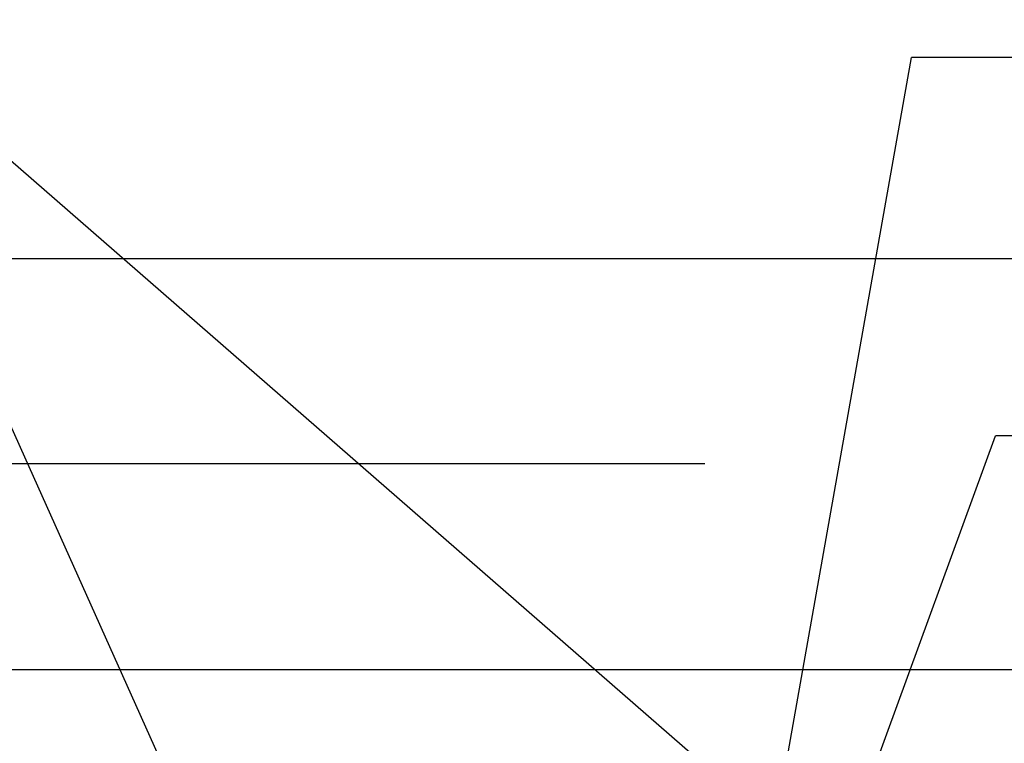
# Model space of a CAD drawing. Header units: millimetres. Extents: x -56303 to -45239, y -20463 to -4540.
# Tile 189 of 256: x -52029 to -51969, y -11594 to -11550. Entities that reach past the tile are written whole.
import ezdxf

# ---------------------------------------------------------------- set-up
doc = ezdxf.new("R2010")
doc.units = ezdxf.units.MM
doc.linetypes.add('ACAD_ISO02W100', pattern=[15, 12, -3])
for name, color, linetype in [('_HVAC_opis', 3, 'Continuous'), ('_HVAC_podkład', 8, 'Continuous'), ('FLUID-N1-80-NUM', 7, 'Continuous')]:
    doc.layers.add(name, color=color, linetype=linetype)
doc.styles.add('OPIS1', font='ROMANS.SHX', dxfattribs={"width": 0.9})
doc.dimstyles.new('wymiar', dxfattribs={"dimtxt": 8, "dimasz": 5, "dimexe": 0.1, "dimexo": 0.1, "dimgap": 1, "dimtad": 1, "dimdec": 0, "dimlfac": 10, "dimdsep": 46, "dimtxsty": 'OPIS1', "dimblk": 'OBLIQUE', "dimcen": 10, "dimclrd": 256, "dimclre": 256, "dimadec": 0, "dimazin": 0, "dimtfac": 1, "dimtdec": 0, "dimtmove": 0, "dimatfit": 3, "dimfxl": 1, "dimarcsym": 0})

# ---------------------------------------------------------------- blocks, each defined once
blk = doc.blocks.new('_Oblique')
at = {"color": 0, "linetype": 'ByBlock', "lineweight": -2}
blk.add_line((-0.5, -0.5), (0.5, 0.5), dxfattribs=at)

msp = doc.modelspace()

# ---------------------------------------------------------------- linework, layer by layer
at = {"layer": '_HVAC_opis'}
msp.add_line((-52092.169, -11504.235), (-51981.729, -11600.431), dxfattribs=at)
at = {"layer": '_HVAC_podkład', "linetype": 'ACAD_ISO02W100', "ltscale": 10}
msp.add_line((-49287.208, -11577.357), (-53857.52, -11577.357), dxfattribs=at)
at = {"layer": '_HVAC_podkład'}
for points in [[(-53403.444, -10579.357), (-53403.444, -11564.857), (-50408.444, -11564.857)], [(-53403.444, -11589.857), (-50438.444, -11589.857)]]:
    msp.add_lwpolyline(points, dxfattribs=at)
at = {"layer": 'FLUID-N1-80-NUM', "color": 3}
for p, q in [((-51927.083, -11552.635), (-51974.626, -11552.635)), ((-51923.701, -11575.644), (-51969.53, -11575.644))]:
    msp.add_line(p, q, dxfattribs=at)

# ---------------------------------------------------------------- leaders
for points in [[(-51987.444, -11624.857), (-51974.626, -11552.635)], [(-52008.194, -11622.357), (-52031.46, -11570.482)], [(-51987.444, -11624.857), (-51969.53, -11575.644)]]:
    msp.add_leader(points, dimstyle='wymiar', override={"dimscale": 0.1, "dimclrd": 3, "dimclre": 3}, dxfattribs=at)

doc.saveas('drawing.dxf')
